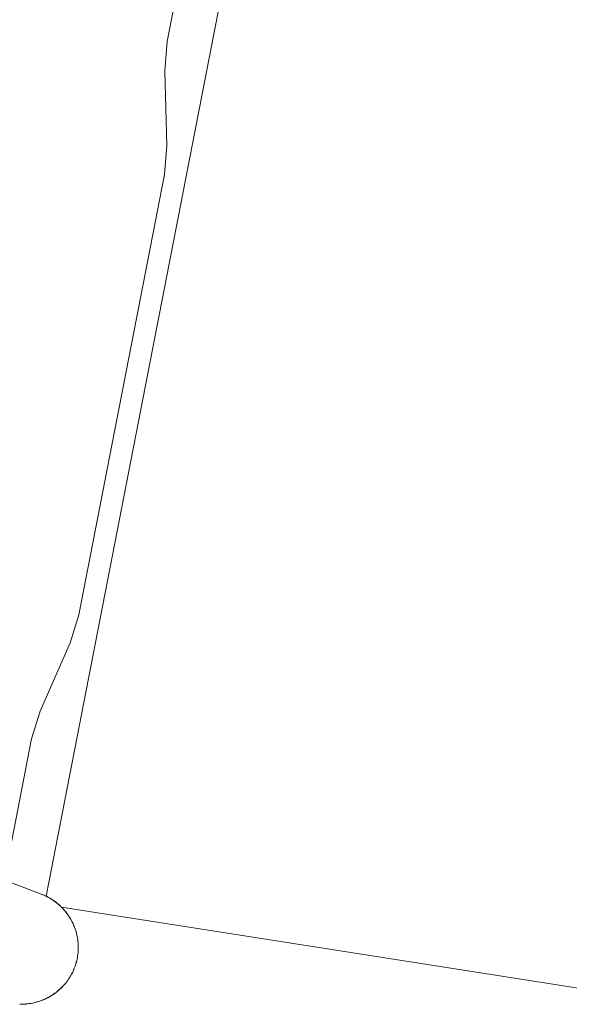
# Model space of a CAD drawing. Header units: inches. Extents: x -2078 to 109126, y -964 to 6385.
# Tile 231 of 256: x 37073 to 37082, y 3876 to 3892. Entities that reach past the tile are written whole.
import ezdxf

# ---------------------------------------------------------------- set-up
doc = ezdxf.new("R2010")
doc.units = ezdxf.units.IN
doc.header["$MEASUREMENT"] = 0
doc.layers.add('16_dwg _2_', color=8, linetype='Continuous', lineweight=9)
doc.layers.add('A-HATCH', color=9, linetype='Continuous')

# ---------------------------------------------------------------- blocks, each defined once
blk = doc.blocks.new('16_dwg _2_-1561311-3-1st Floor - Auditorium')
at = {"color": 254, "lineweight": 9}
for p, q in [((176993.897, 507970.36), (176994.223, 507979.299)), ((177010.765, 507970.075), (176994.027, 507970.075)), ((176994.155, 507969.342), (176996.531, 507969.342))]:
    blk.add_line(p, q, dxfattribs=at)
at = {"color": 254, "lineweight": 9, "flags": 128}
for points in [[(176994.046, 507969.988), (176994.042, 507970.01), (176994.037, 507970.037), (176994.03, 507970.063), (176994.023, 507970.089), (176994.015, 507970.115), (176994.007, 507970.141), (176993.998, 507970.166), (176993.988, 507970.191), (176993.977, 507970.216), (176993.965, 507970.241), (176993.953, 507970.265), (176993.941, 507970.289), (176993.927, 507970.312), (176993.913, 507970.335), (176993.899, 507970.358), (176993.883, 507970.38), (176993.867, 507970.401), (176993.851, 507970.423), (176993.834, 507970.443), (176993.816, 507970.464), (176993.798, 507970.483), (176993.779, 507970.502), (176993.76, 507970.521), (176993.74, 507970.539), (176993.72, 507970.557), (176993.699, 507970.574), (176993.678, 507970.59), (176993.656, 507970.605), (176993.634, 507970.62), (176993.611, 507970.635), (176993.588, 507970.649), (176993.565, 507970.662), (176993.542, 507970.674), (176993.518, 507970.686), (176993.493, 507970.697), (176993.469, 507970.707), (176993.444, 507970.717), (176993.419, 507970.726), (176993.394, 507970.734), (176993.368, 507970.741), (176993.343, 507970.748), (176993.317, 507970.754), (176993.291, 507970.759), (176993.264, 507970.764), (176993.238, 507970.768), (176993.212, 507970.771), (176993.185, 507970.773), (176993.159, 507970.774), (176993.132, 507970.775), (176993.106, 507970.775), (176993.079, 507970.774), (176993.053, 507970.773), (176993.026, 507970.771), (176993, 507970.768), (176992.974, 507970.764), (176992.948, 507970.759), (176992.922, 507970.754), (176992.896, 507970.748), (176992.87, 507970.741), (176992.844, 507970.734), (176992.819, 507970.726), (176992.794, 507970.717), (176992.769, 507970.707), (176992.745, 507970.697), (176992.72, 507970.686), (176992.697, 507970.674), (176992.673, 507970.662), (176992.65, 507970.648), (176992.627, 507970.635), (176992.604, 507970.62), (176992.582, 507970.605), (176992.561, 507970.59), (176992.539, 507970.573), (176992.519, 507970.556), (176992.498, 507970.539), (176992.479, 507970.521), (176992.459, 507970.502), (176992.44, 507970.483), (176992.422, 507970.463), (176992.405, 507970.443), (176992.387, 507970.422), (176992.371, 507970.401), (176992.355, 507970.379), (176992.34, 507970.357), (176992.325, 507970.335), (176992.311, 507970.312), (176992.298, 507970.288), (176992.285, 507970.264), (176992.273, 507970.24), (176992.261, 507970.216), (176992.251, 507970.191), (176992.241, 507970.166), (176992.232, 507970.14), (176992.223, 507970.115), (176992.215, 507970.089), (176992.208, 507970.063), (176992.202, 507970.036), (176992.196, 507970.01), (176992.192, 507969.988), (176992.197, 507970.015), (176992.203, 507970.041), (176992.209, 507970.067), (176992.217, 507970.093), (176992.224, 507970.119), (176992.233, 507970.144), (176992.242, 507970.17), (176992.252, 507970.195), (176992.263, 507970.219), (176992.275, 507970.244), (176992.287, 507970.268), (176992.3, 507970.291), (176992.313, 507970.314), (176992.327, 507970.337), (176992.342, 507970.36), (176992.357, 507970.382), (176992.373, 507970.403), (176992.39, 507970.424), (176992.407, 507970.445), (176992.424, 507970.465), (176992.443, 507970.485), (176992.461, 507970.504), (176992.481, 507970.522), (176992.5, 507970.54), (176992.521, 507970.557), (176992.541, 507970.574), (176992.563, 507970.59), (176992.584, 507970.606), (176992.606, 507970.621), (176992.629, 507970.635), (176992.651, 507970.649), (176992.675, 507970.662), (176992.698, 507970.674), (176992.722, 507970.686), (176992.746, 507970.697), (176992.771, 507970.707), (176992.795, 507970.716), (176992.82, 507970.725), (176992.846, 507970.733), (176992.871, 507970.741), (176992.897, 507970.747), (176992.922, 507970.753), (176992.948, 507970.759), (176992.974, 507970.763), (176993.001, 507970.767), (176993.027, 507970.77), (176993.053, 507970.772), (176993.08, 507970.774), (176993.106, 507970.774), (176993.132, 507970.774), (176993.159, 507970.774), (176993.185, 507970.772), (176993.212, 507970.77), (176993.238, 507970.767), (176993.264, 507970.763), (176993.29, 507970.759), (176993.316, 507970.753), (176993.342, 507970.747), (176993.367, 507970.741), (176993.393, 507970.733), (176993.418, 507970.725), (176993.443, 507970.716), (176993.468, 507970.707), (176993.492, 507970.697), (176993.516, 507970.686), (176993.54, 507970.674), (176993.564, 507970.662), (176993.587, 507970.649), (176993.61, 507970.635), (176993.632, 507970.621), (176993.654, 507970.606), (176993.676, 507970.59), (176993.697, 507970.574), (176993.718, 507970.557), (176993.738, 507970.54), (176993.758, 507970.522), (176993.777, 507970.504), (176993.796, 507970.485), (176993.814, 507970.465), (176993.832, 507970.445), (176993.849, 507970.424), (176993.865, 507970.403), (176993.881, 507970.382), (176993.897, 507970.36), (176993.911, 507970.337), (176993.925, 507970.314), (176993.939, 507970.291), (176993.952, 507970.268), (176993.964, 507970.244), (176993.975, 507970.219), (176993.986, 507970.195), (176993.996, 507970.17), (176994.005, 507970.144), (176994.014, 507970.119), (176994.022, 507970.093), (176994.029, 507970.067), (176994.036, 507970.041), (176994.041, 507970.015), (176994.046, 507969.988)], [(177010.637, 507969.342), (177008.261, 507969.342), (177007.782, 507969.396), (177006.58, 507969.668), (177006.101, 507969.721), (176998.691, 507969.721), (176998.211, 507969.668), (176997.01, 507969.396), (176996.531, 507969.342)]]:
    blk.add_lwpolyline(points, dxfattribs=at)
at = {"color": 254, "lineweight": 9}
blk.add_arc((176934.242, 507959.642), 60.693, 1.17195, 9.81485, dxfattribs=at)
blk = doc.blocks.new('W3RFVW29R')
at = {"layer": '16_dwg _2_', "color": 250, "extrusion": (0, 0, -1), "zscale": -1, "rotation": 101}
blk.add_blockref('16_dwg _2_-1561311-3-1st Floor - Auditorium', (523981.75, -72971.696), dxfattribs=at)

msp = doc.modelspace()

# ---------------------------------------------------------------- block references
at = {"layer": 'A-HATCH'}
msp.add_blockref('W3RFVW29R', (28645.88, 32.751), dxfattribs=at)

doc.saveas('drawing.dxf')
